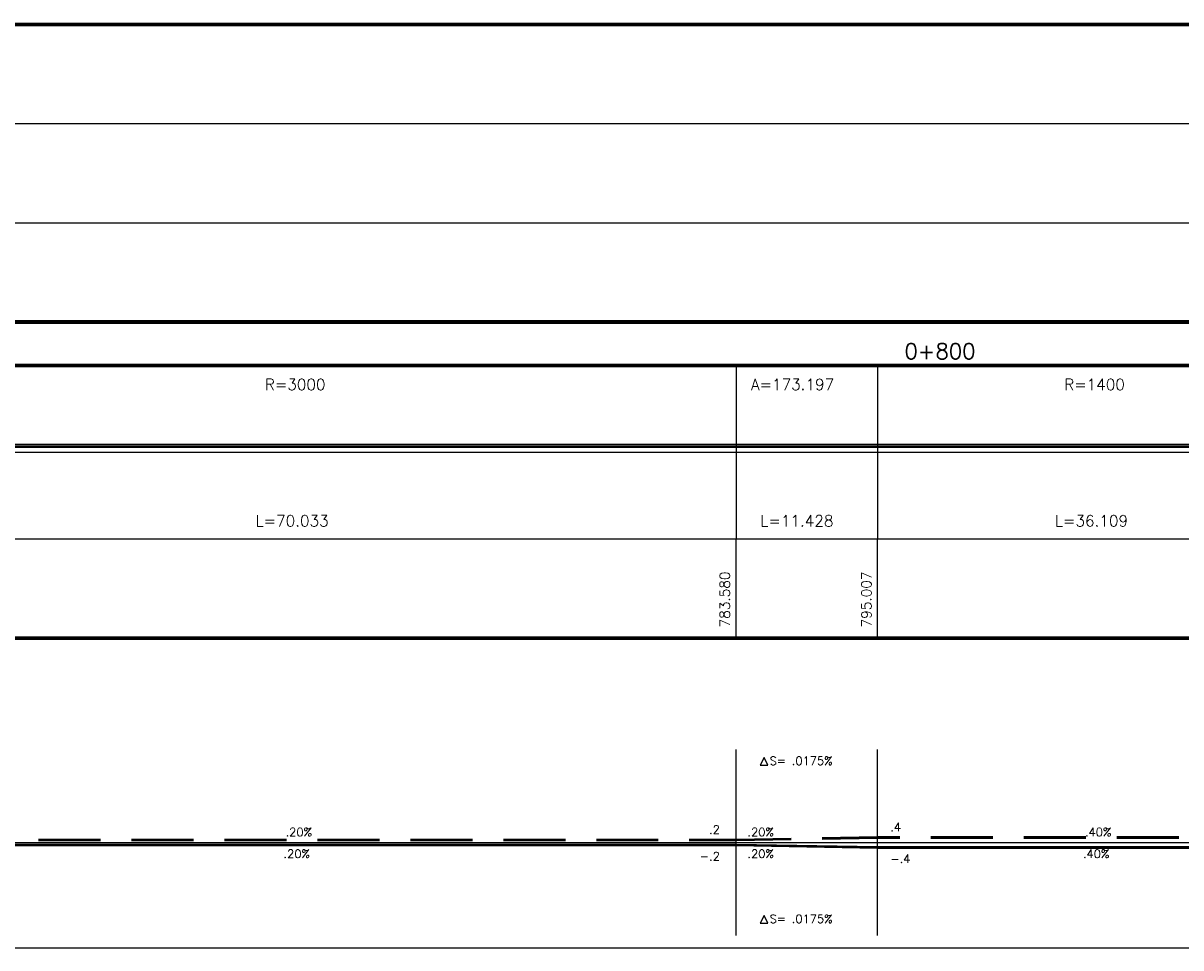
# Model space of a CAD drawing. Extents: x -17 to 189, y -4 to 76.
# Tile 5 of 14: x 68 to 86, y -4 to 11. Entities that reach past the tile are written whole.
import ezdxf

# ---------------------------------------------------------------- set-up
doc = ezdxf.new("R2010")
doc.units = 0
for name, color, linetype in [('996', 7, 'CONTINUOUS'), ('998', 7, 'CONTINUOUS'), ('999', 7, 'CONTINUOUS')]:
    doc.layers.add(name, color=color, linetype=linetype)
doc.styles.add('Schrift1', font='simplex')

msp = doc.modelspace()

# ---------------------------------------------------------------- linework, layer by layer
at = {"layer": '996', "color": 1, "linetype": 'CONTINUOUS'}
for p, q in [((21.5, 10.92), (174.331, 10.92)), ((21.5, 10.9), (174.331, 10.9)), ((21.5, 10.88), (174.331, 10.88)), ((21.5, 9.3), (174.331, 9.3)), ((21.5, 7.7), (174.331, 7.7)), ((21.5, 6.12), (174.331, 6.12)), ((21.5, 6.1), (174.331, 6.1)), ((21.5, 6.08), (174.331, 6.08)), ((21.5, 5.42), (174.331, 5.42)), ((21.5, 5.4), (174.331, 5.4)), ((21.5, 5.38), (174.331, 5.38)), ((79.189, 5.4), (79.189, 2.6)), ((81.474, 5.4), (81.474, 2.6)), ((28.5, 4), (172.831, 4)), ((21.5, 2.6), (174.331, 2.6)), ((79.189, 1), (79.189, 2.6)), ((81.474, 1), (81.474, 2.6)), ((21.5, 1.02), (174.331, 1.02)), ((21.5, 1), (174.331, 1)), ((21.5, 0.98), (174.331, 0.98)), ((79.189, -3.8), (79.189, -0.8)), ((79.189, -3.8), (79.189, -0.8)), ((79.641, -0.93), (79.581, -1.05)), ((79.701, -1.05), (79.641, -0.93)), ((81.474, -3.8), (81.474, -0.8)), ((81.474, -3.8), (81.474, -0.8)), ((79.581, -1.05), (79.701, -1.05)), ((28.5, -2.3), (172.831, -2.3)), ((79.641, -3.48), (79.581, -3.6)), ((79.701, -3.6), (79.641, -3.48)), ((79.581, -3.6), (79.701, -3.6))]:
    msp.add_line(p, q, dxfattribs=at)
at = {"layer": '996', "color": 15, "linetype": 'CONTINUOUS'}
for p, q in [((79.189, 4.12), (65.182, 4.12)), ((81.474, 4.12), (79.189, 4.12)), ((88.696, 4.12), (81.474, 4.12)), ((65.182, 4.1), (79.189, 4.1)), ((65.182, 4.08), (79.189, 4.08)), ((79.189, 4.1), (81.474, 4.1)), ((79.189, 4.08), (81.474, 4.08)), ((81.474, 4.1), (88.696, 4.1)), ((81.474, 4.08), (88.696, 4.08))]:
    msp.add_line(p, q, dxfattribs=at)
at = {"layer": '996', "color": 5, "linetype": 'CONTINUOUS'}
for p, q in [((80.081, -2.234), (79.189, -2.25)), ((81.474, -2.21), (80.581, -2.226)), ((80.581, -2.236), (81.474, -2.22)), ((80.581, -2.246), (81.474, -2.23)), ((81.835, -2.21), (81.474, -2.21)), ((81.474, -2.22), (81.835, -2.22)), ((81.474, -2.23), (81.835, -2.23)), ((83.335, -2.21), (82.335, -2.21)), ((82.335, -2.22), (83.335, -2.22)), ((82.335, -2.23), (83.335, -2.23)), ((84.835, -2.21), (83.835, -2.21)), ((83.835, -2.22), (84.835, -2.22)), ((83.835, -2.23), (84.835, -2.23)), ((86.335, -2.21), (85.335, -2.21)), ((85.335, -2.22), (86.335, -2.22)), ((85.335, -2.23), (86.335, -2.23)), ((79.189, -2.33), (65.182, -2.33)), ((65.182, -2.34), (79.189, -2.34)), ((65.182, -2.35), (79.189, -2.35)), ((68.935, -2.25), (67.935, -2.25)), ((67.935, -2.26), (68.935, -2.26)), ((67.935, -2.27), (68.935, -2.27)), ((70.435, -2.25), (69.435, -2.25)), ((69.435, -2.26), (70.435, -2.26)), ((69.435, -2.27), (70.435, -2.27)), ((71.935, -2.25), (70.935, -2.25)), ((70.935, -2.26), (71.935, -2.26)), ((70.935, -2.27), (71.935, -2.27)), ((73.435, -2.25), (72.435, -2.25)), ((72.435, -2.26), (73.435, -2.26)), ((72.435, -2.27), (73.435, -2.27)), ((74.935, -2.25), (73.935, -2.25)), ((73.935, -2.26), (74.935, -2.26)), ((73.935, -2.27), (74.935, -2.27)), ((76.435, -2.25), (75.435, -2.25)), ((75.435, -2.26), (76.435, -2.26)), ((75.435, -2.27), (76.435, -2.27)), ((77.935, -2.25), (76.935, -2.25)), ((76.935, -2.26), (77.935, -2.26)), ((76.935, -2.27), (77.935, -2.27)), ((79.189, -2.25), (78.435, -2.25)), ((78.435, -2.26), (79.189, -2.26)), ((78.435, -2.27), (79.189, -2.27)), ((79.189, -2.26), (80.081, -2.244)), ((79.189, -2.27), (80.081, -2.254)), ((81.474, -2.37), (79.189, -2.33)), ((79.189, -2.34), (81.474, -2.38)), ((79.189, -2.35), (81.474, -2.39)), ((88.696, -2.37), (81.474, -2.37)), ((81.474, -2.38), (88.696, -2.38)), ((81.474, -2.39), (88.696, -2.39))]:
    msp.add_line(p, q, dxfattribs=at)
at = {"layer": '998', "color": 1, "linetype": 'CONTINUOUS'}
msp.add_line((-3, -4), (189, -4), dxfattribs=at)

# ---------------------------------------------------------------- texts
at = {"layer": '999', "color": 1, "style": 'Schrift1'}
for s, height, p in [('  0+800', 0.252, (81.563, 5.5)), ('R=3000', 0.18, (71.585, 5)), ('A=173.197', 0.18, (79.431, 5)), ('R=1400', 0.18, (84.485, 5)), ('L=70.033', 0.18, (71.435, 2.8)), ('L=11.428', 0.18, (79.581, 2.8)), ('L=36.109', 0.18, (84.335, 2.8)), ('S= .0175%', 0.135, (79.731, -1.05)), ('  .2', 0.135, (78.569, -2.16)), ('  .4', 0.135, (81.494, -2.12)), ('  .20%', 0.135, (71.735, -2.2)), ('  .20%', 0.135, (79.189, -2.2)), ('  .40%', 0.135, (84.635, -2.2)), ('   .20%', 0.135, (71.585, -2.55)), ('  .20%', 0.135, (79.189, -2.55)), ('   .40%', 0.135, (84.485, -2.55)), ('  -.2', 0.135, (78.419, -2.59)), ('  -.4', 0.135, (81.494, -2.63)), ('S= .0175%', 0.135, (79.731, -3.6))]:
    msp.add_text(s, height=height, dxfattribs=at).set_placement(p)
for s, p in [('783.580', (79.089, 1.17)), ('795.007', (81.374, 1.17))]:
    msp.add_text(s, height=0.162, rotation=90, dxfattribs=at).set_placement(p)

doc.saveas('drawing.dxf')
